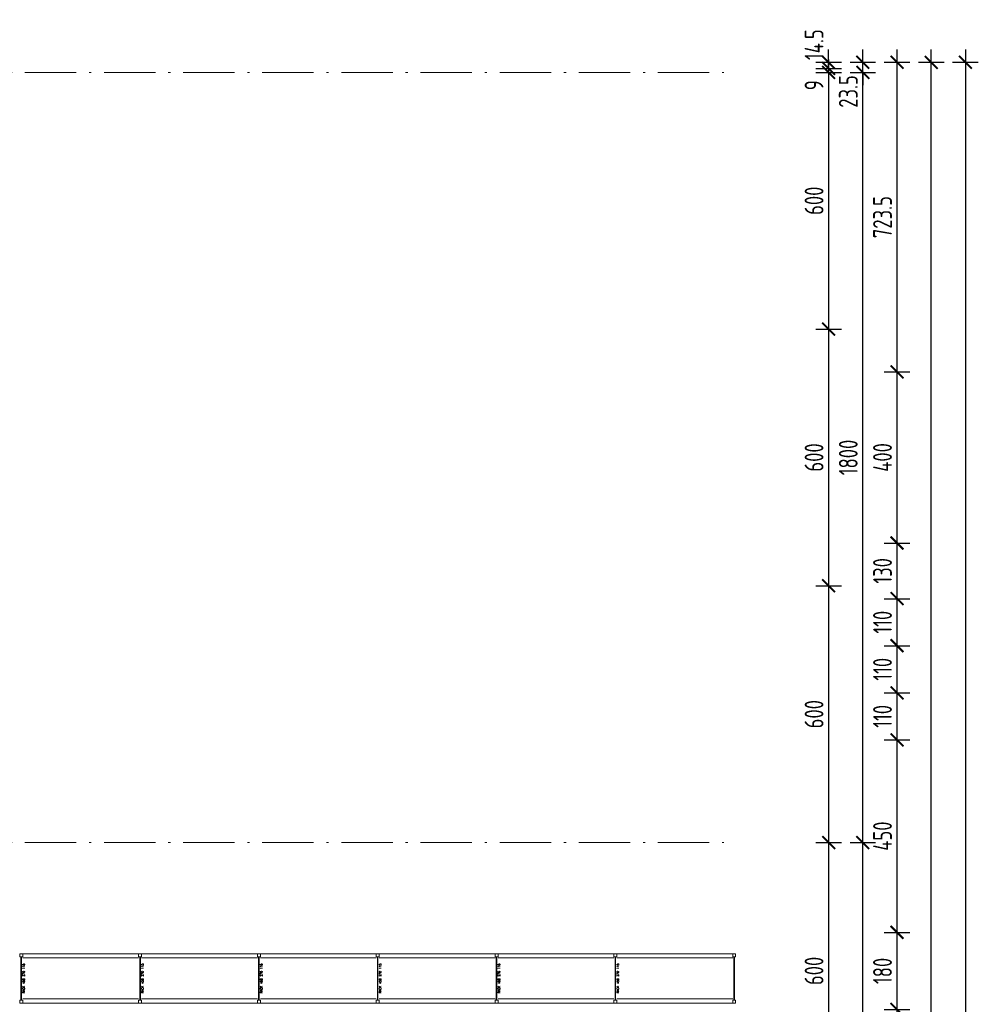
# Model space of a CAD drawing. Extents: x 153948 to 285449, y -89387 to -60195.
# Tile 88 of 108: x 261583 to 263824, y -77018 to -74716. Entities that reach past the tile are written whole.
import ezdxf

# ---------------------------------------------------------------- set-up
doc = ezdxf.new("R2010")
doc.units = 0
doc.header["$LTSCALE"] = 100
doc.header["$MEASUREMENT"] = 0
doc.header["$PDMODE"] = 1
doc.linetypes.add('ACAD_ISO10W100', pattern=[18.5, 12, -3, 0.5, -3])
doc.layers.get('0').update_dxf_attribs({"linetype": 'CONTINUOUS'})
doc.layers.get('DEFPOINTS').update_dxf_attribs({"linetype": 'CONTINUOUS'})
doc.layers.add('OSIE', color=8, linetype='ACAD_ISO10W100', lineweight=15)
doc.layers.add('RS REGAŁY', color=7, linetype='CONTINUOUS', lineweight=13)
doc.layers.add('WYMIARY', color=1, linetype='CONTINUOUS')
doc.styles.get("Standard").update_dxf_attribs({"font": 'txt.shx'})
doc.styles.add('STYLE2', font='isocp.shx', dxfattribs={"width": 0.8})
doc.dimstyles.new('KRESKI_100', dxfattribs={"dimscale": 20, "dimtxt": 2.2, "dimasz": 1.5, "dimexe": 1.5, "dimexo": 1.5, "dimgap": 0.6, "dimtad": 1, "dimdec": 1, "dimrnd": 0.5, "dimdsep": 46, "dimtxsty": 'STYLE2', "dimblk1": 'ARCHTICK', "dimblk2": 'ARCHTICK', "dimsah": 1, "dimcen": 2.5, "dimdle": 1.5, "dimclrd": 10, "dimclre": 10, "dimclrt": 15, "dimadec": 0, "dimazin": 0, "dimtfac": 1, "dimtdec": 1, "dimtmove": 1, "dimatfit": 3, "dimldrblk": 'ARCHTICK', "dimfxl": 1.5, "dimfxlon": 1, "dimtolj": 1, "dimtzin": 0, "dimarcsym": 0})

# ---------------------------------------------------------------- blocks, each defined once
blk = doc.blocks.new('_ARCHTICK')
at = {"color": 0, "linetype": 'ByBlock', "const_width": 0.15}
blk.add_lwpolyline([(-0.5, -0.5), (0.5, 0.5)], dxfattribs=at)
blk = doc.blocks.new('*D240')
at = {"layer": 'DEFPOINTS', "color": 0, "ltscale": 0.1, "transparency": 16777216}
for p in [(260307.9, -74816), (260307.9, -85703), (263794.3, -85703)]:
    blk.add_point(p, dxfattribs=at)
at = {"layer": 'WYMIARY', "color": 10, "lineweight": -2, "ltscale": 0.1, "transparency": 16777216}
for p, q in [((263794.3, -74786), (263794.3, -85733)), ((263764.3, -74816), (263824.3, -74816)), ((263764.3, -85703), (263824.3, -85703))]:
    blk.add_line(p, q, dxfattribs=at)
at = {"layer": 'WYMIARY', "color": 10, "lineweight": -2, "ltscale": 0.1, "transparency": 16777216, "xscale": 30, "yscale": 30, "zscale": 30}
for p, rotation in [((263794.3, -74816), 90), ((263794.3, -85703), 270)]:
    blk.add_blockref('_ARCHTICK', p, dxfattribs=dict(at, rotation=rotation))
at = {"layer": 'WYMIARY', "color": 15, "ltscale": 0.1, "transparency": 16777216, "insert": (263760.3, -80259.5), "char_height": 44, "attachment_point": 5, "rotation": 90, "style": 'STYLE2'}
blk.add_mtext('\\A1;10887', dxfattribs=at)
blk = doc.blocks.new('*D242')
at = {"layer": 'DEFPOINTS', "color": 0, "ltscale": 0.1, "transparency": 16777216}
for p in [(260307.9, -74816), (263714.3, -74816), (263634.3, -83856)]:
    blk.add_point(p, dxfattribs=at)
at = {"layer": 'WYMIARY', "color": 10, "lineweight": -2, "ltscale": 0.1, "transparency": 16777216}
for p, q in [((263714.3, -83886), (263714.3, -74786)), ((263684.3, -74816), (263744.3, -74816)), ((263684.3, -83856), (263744.3, -83856))]:
    blk.add_line(p, q, dxfattribs=at)
at = {"layer": 'WYMIARY', "color": 10, "lineweight": -2, "ltscale": 0.1, "transparency": 16777216, "xscale": 30, "yscale": 30, "zscale": 30}
for p, rotation in [((263714.3, -74816), 90), ((263714.3, -83856), 270)]:
    blk.add_blockref('_ARCHTICK', p, dxfattribs=dict(at, rotation=rotation))
at = {"layer": 'WYMIARY', "color": 15, "ltscale": 0.1, "transparency": 16777216, "insert": (263680.3, -79336), "char_height": 44, "attachment_point": 5, "rotation": 90, "style": 'STYLE2'}
blk.add_mtext('\\A1;9040', dxfattribs=at)
blk = doc.blocks.new('*D252')
at = {"layer": 'DEFPOINTS', "color": 0, "ltscale": 0.1, "transparency": 16777216}
for p in [(263554.3, -77029.5), (263634.3, -77029.5), (260307.9, -83856.1)]:
    blk.add_point(p, dxfattribs=at)
at = {"layer": 'WYMIARY', "color": 10, "lineweight": -2, "ltscale": 0.1, "transparency": 16777216}
for p, q in [((263634.3, -83886.1), (263634.3, -76999.5)), ((263604.3, -77029.5), (263664.3, -77029.5)), ((263604.3, -83856.1), (263664.3, -83856.1))]:
    blk.add_line(p, q, dxfattribs=at)
at = {"layer": 'WYMIARY', "color": 10, "lineweight": -2, "ltscale": 0.1, "transparency": 16777216, "xscale": 30, "yscale": 30, "zscale": 30}
for p, rotation in [((263634.3, -77029.5), 90), ((263634.3, -83856.1), 270)]:
    blk.add_blockref('_ARCHTICK', p, dxfattribs=dict(at, rotation=rotation))
at = {"layer": 'WYMIARY', "color": 15, "ltscale": 0.1, "transparency": 16777216, "insert": (263600.3, -80442.8), "char_height": 44, "attachment_point": 5, "rotation": 90, "style": 'STYLE2'}
blk.add_mtext('\\A1;6826.5', dxfattribs=at)
blk = doc.blocks.new('*D253')
at = {"layer": 'DEFPOINTS', "color": 0, "ltscale": 0.1, "transparency": 16777216}
for p in [(263554.3, -76849.5), (263634.3, -76849.5), (263554.3, -77029.5)]:
    blk.add_point(p, dxfattribs=at)
at = {"layer": 'WYMIARY', "color": 10, "lineweight": -2, "ltscale": 0.1, "transparency": 16777216}
for p, q in [((263634.3, -77059.5), (263634.3, -76819.5)), ((263604.3, -76849.5), (263664.3, -76849.5)), ((263604.3, -77029.5), (263664.3, -77029.5))]:
    blk.add_line(p, q, dxfattribs=at)
at = {"layer": 'WYMIARY', "color": 10, "lineweight": -2, "ltscale": 0.1, "transparency": 16777216, "xscale": 30, "yscale": 30, "zscale": 30}
for p, rotation in [((263634.3, -76849.5), 90), ((263634.3, -77029.5), 270)]:
    blk.add_blockref('_ARCHTICK', p, dxfattribs=dict(at, rotation=rotation))
at = {"layer": 'WYMIARY', "color": 15, "ltscale": 0.1, "transparency": 16777216, "insert": (263600.3, -76939.5), "char_height": 44, "attachment_point": 5, "rotation": 90, "style": 'STYLE2'}
blk.add_mtext('\\A1;180', dxfattribs=at)
blk = doc.blocks.new('*D254')
at = {"layer": 'DEFPOINTS', "color": 0, "ltscale": 0.1, "transparency": 16777216}
for p in [(263554.3, -76399.5), (263634.3, -76399.5), (259587.9, -76849.5)]:
    blk.add_point(p, dxfattribs=at)
at = {"layer": 'WYMIARY', "color": 10, "lineweight": -2, "ltscale": 0.1, "transparency": 16777216}
for p, q in [((263634.3, -76879.5), (263634.3, -76369.5)), ((263604.3, -76399.5), (263664.3, -76399.5)), ((263604.3, -76849.5), (263664.3, -76849.5))]:
    blk.add_line(p, q, dxfattribs=at)
at = {"layer": 'WYMIARY', "color": 10, "lineweight": -2, "ltscale": 0.1, "transparency": 16777216, "xscale": 30, "yscale": 30, "zscale": 30}
for p, rotation in [((263634.3, -76399.5), 90), ((263634.3, -76849.5), 270)]:
    blk.add_blockref('_ARCHTICK', p, dxfattribs=dict(at, rotation=rotation))
at = {"layer": 'WYMIARY', "color": 15, "ltscale": 0.1, "transparency": 16777216, "insert": (263600.3, -76624.5), "char_height": 44, "attachment_point": 5, "rotation": 90, "style": 'STYLE2'}
blk.add_mtext('\\A1;450', dxfattribs=at)
blk = doc.blocks.new('*D255')
at = {"layer": 'DEFPOINTS', "color": 0, "ltscale": 0.1, "transparency": 16777216}
for p in [(263554.3, -76289.5), (263634.3, -76289.5), (263554.3, -76399.5)]:
    blk.add_point(p, dxfattribs=at)
at = {"layer": 'WYMIARY', "color": 10, "lineweight": -2, "ltscale": 0.1, "transparency": 16777216}
for p, q in [((263634.3, -76429.5), (263634.3, -76259.5)), ((263604.3, -76289.5), (263664.3, -76289.5)), ((263604.3, -76399.5), (263664.3, -76399.5))]:
    blk.add_line(p, q, dxfattribs=at)
at = {"layer": 'WYMIARY', "color": 10, "lineweight": -2, "ltscale": 0.1, "transparency": 16777216, "xscale": 30, "yscale": 30, "zscale": 30}
for p, rotation in [((263634.3, -76289.5), 90), ((263634.3, -76399.5), 270)]:
    blk.add_blockref('_ARCHTICK', p, dxfattribs=dict(at, rotation=rotation))
at = {"layer": 'WYMIARY', "color": 15, "ltscale": 0.1, "transparency": 16777216, "insert": (263600.3, -76344.5), "char_height": 44, "attachment_point": 5, "rotation": 90, "style": 'STYLE2'}
blk.add_mtext('\\A1;110', dxfattribs=at)
blk = doc.blocks.new('*D256')
at = {"layer": 'DEFPOINTS', "color": 0, "ltscale": 0.1, "transparency": 16777216}
for p in [(263554.3, -76179.5), (263634.3, -76179.5), (263554.3, -76289.5)]:
    blk.add_point(p, dxfattribs=at)
at = {"layer": 'WYMIARY', "color": 10, "lineweight": -2, "ltscale": 0.1, "transparency": 16777216}
for p, q in [((263634.3, -76319.5), (263634.3, -76149.5)), ((263604.3, -76179.5), (263664.3, -76179.5)), ((263604.3, -76289.5), (263664.3, -76289.5))]:
    blk.add_line(p, q, dxfattribs=at)
at = {"layer": 'WYMIARY', "color": 10, "lineweight": -2, "ltscale": 0.1, "transparency": 16777216, "xscale": 30, "yscale": 30, "zscale": 30}
for p, rotation in [((263634.3, -76179.5), 90), ((263634.3, -76289.5), 270)]:
    blk.add_blockref('_ARCHTICK', p, dxfattribs=dict(at, rotation=rotation))
at = {"layer": 'WYMIARY', "color": 15, "ltscale": 0.1, "transparency": 16777216, "insert": (263600.3, -76234.5), "char_height": 44, "attachment_point": 5, "rotation": 90, "style": 'STYLE2'}
blk.add_mtext('\\A1;110', dxfattribs=at)
blk = doc.blocks.new('*D257')
at = {"layer": 'DEFPOINTS', "color": 0, "ltscale": 0.1, "transparency": 16777216}
for p in [(263554.3, -76069.5), (263634.3, -76069.5), (263554.3, -76179.5)]:
    blk.add_point(p, dxfattribs=at)
at = {"layer": 'WYMIARY', "color": 10, "lineweight": -2, "ltscale": 0.1, "transparency": 16777216}
for p, q in [((263634.3, -76209.5), (263634.3, -76039.5)), ((263604.3, -76069.5), (263664.3, -76069.5)), ((263604.3, -76179.5), (263664.3, -76179.5))]:
    blk.add_line(p, q, dxfattribs=at)
at = {"layer": 'WYMIARY', "color": 10, "lineweight": -2, "ltscale": 0.1, "transparency": 16777216, "xscale": 30, "yscale": 30, "zscale": 30}
for p, rotation in [((263634.3, -76069.5), 90), ((263634.3, -76179.5), 270)]:
    blk.add_blockref('_ARCHTICK', p, dxfattribs=dict(at, rotation=rotation))
at = {"layer": 'WYMIARY', "color": 15, "ltscale": 0.1, "transparency": 16777216, "insert": (263600.3, -76124.5), "char_height": 44, "attachment_point": 5, "rotation": 90, "style": 'STYLE2'}
blk.add_mtext('\\A1;110', dxfattribs=at)
blk = doc.blocks.new('*D258')
at = {"layer": 'DEFPOINTS', "color": 0, "ltscale": 0.1, "transparency": 16777216}
for p in [(263554.3, -75939.5), (263634.3, -75939.5), (263554.3, -76069.5)]:
    blk.add_point(p, dxfattribs=at)
at = {"layer": 'WYMIARY', "color": 10, "lineweight": -2, "ltscale": 0.1, "transparency": 16777216}
for p, q in [((263634.3, -76099.5), (263634.3, -75909.5)), ((263604.3, -75939.5), (263664.3, -75939.5)), ((263604.3, -76069.5), (263664.3, -76069.5))]:
    blk.add_line(p, q, dxfattribs=at)
at = {"layer": 'WYMIARY', "color": 10, "lineweight": -2, "ltscale": 0.1, "transparency": 16777216, "xscale": 30, "yscale": 30, "zscale": 30}
for p, rotation in [((263634.3, -75939.5), 90), ((263634.3, -76069.5), 270)]:
    blk.add_blockref('_ARCHTICK', p, dxfattribs=dict(at, rotation=rotation))
at = {"layer": 'WYMIARY', "color": 15, "ltscale": 0.1, "transparency": 16777216, "insert": (263600.3, -76004.5), "char_height": 44, "attachment_point": 5, "rotation": 90, "style": 'STYLE2'}
blk.add_mtext('\\A1;130', dxfattribs=at)
blk = doc.blocks.new('*D259')
at = {"layer": 'DEFPOINTS', "color": 0, "ltscale": 0.1, "transparency": 16777216}
for p in [(263554.3, -75539.5), (263634.3, -75539.5), (263554.3, -75939.5)]:
    blk.add_point(p, dxfattribs=at)
at = {"layer": 'WYMIARY', "color": 10, "lineweight": -2, "ltscale": 0.1, "transparency": 16777216}
for p, q in [((263634.3, -75969.5), (263634.3, -75509.5)), ((263604.3, -75539.5), (263664.3, -75539.5)), ((263604.3, -75939.5), (263664.3, -75939.5))]:
    blk.add_line(p, q, dxfattribs=at)
at = {"layer": 'WYMIARY', "color": 10, "lineweight": -2, "ltscale": 0.1, "transparency": 16777216, "xscale": 30, "yscale": 30, "zscale": 30}
for p, rotation in [((263634.3, -75539.5), 90), ((263634.3, -75939.5), 270)]:
    blk.add_blockref('_ARCHTICK', p, dxfattribs=dict(at, rotation=rotation))
at = {"layer": 'WYMIARY', "color": 15, "ltscale": 0.1, "transparency": 16777216, "insert": (263600.3, -75739.5), "char_height": 44, "attachment_point": 5, "rotation": 90, "style": 'STYLE2'}
blk.add_mtext('\\A1;400', dxfattribs=at)
blk = doc.blocks.new('*D260')
at = {"layer": 'DEFPOINTS', "color": 0, "ltscale": 0.1, "transparency": 16777216}
for p in [(260307.9, -74816), (263634.3, -74816), (259587.9, -75539.5)]:
    blk.add_point(p, dxfattribs=at)
at = {"layer": 'WYMIARY', "color": 10, "lineweight": -2, "ltscale": 0.1, "transparency": 16777216}
for p, q in [((263634.3, -75569.5), (263634.3, -74786)), ((263604.3, -74816), (263664.3, -74816)), ((263604.3, -75539.5), (263664.3, -75539.5))]:
    blk.add_line(p, q, dxfattribs=at)
at = {"layer": 'WYMIARY', "color": 10, "lineweight": -2, "ltscale": 0.1, "transparency": 16777216, "xscale": 30, "yscale": 30, "zscale": 30}
for p, rotation in [((263634.3, -74816), 90), ((263634.3, -75539.5), 270)]:
    blk.add_blockref('_ARCHTICK', p, dxfattribs=dict(at, rotation=rotation))
at = {"layer": 'WYMIARY', "color": 15, "ltscale": 0.1, "transparency": 16777216, "insert": (263600.3, -75177.8), "char_height": 44, "attachment_point": 5, "rotation": 90, "style": 'STYLE2'}
blk.add_mtext('\\A1;723.5', dxfattribs=at)
blk = doc.blocks.new('*D267')
at = {"layer": 'DEFPOINTS', "color": 0, "ltscale": 0.1, "transparency": 16777216}
for p in [(263474.3, -76639.5), (263554.3, -76639.5), (263474.3, -78439.5)]:
    blk.add_point(p, dxfattribs=at)
at = {"layer": 'WYMIARY', "color": 10, "lineweight": -2, "ltscale": 0.1, "transparency": 16777216}
for p, q in [((263554.3, -78469.5), (263554.3, -76609.5)), ((263524.3, -76639.5), (263584.3, -76639.5)), ((263524.3, -78439.5), (263584.3, -78439.5))]:
    blk.add_line(p, q, dxfattribs=at)
at = {"layer": 'WYMIARY', "color": 10, "lineweight": -2, "ltscale": 0.1, "transparency": 16777216, "xscale": 30, "yscale": 30, "zscale": 30}
for p, rotation in [((263554.3, -76639.5), 90), ((263554.3, -78439.5), 270)]:
    blk.add_blockref('_ARCHTICK', p, dxfattribs=dict(at, rotation=rotation))
at = {"layer": 'WYMIARY', "color": 15, "ltscale": 0.1, "transparency": 16777216, "insert": (263520.3, -77539.5), "char_height": 44, "attachment_point": 5, "rotation": 90, "style": 'STYLE2'}
blk.add_mtext('\\A1;1800', dxfattribs=at)
blk = doc.blocks.new('*D268')
at = {"layer": 'DEFPOINTS', "color": 0, "ltscale": 0.1, "transparency": 16777216}
for p in [(263474.3, -74839.5), (263554.3, -74839.5), (263474.3, -76639.5)]:
    blk.add_point(p, dxfattribs=at)
at = {"layer": 'WYMIARY', "color": 10, "lineweight": -2, "ltscale": 0.1, "transparency": 16777216}
for p, q in [((263554.3, -76669.5), (263554.3, -74809.5)), ((263524.3, -74839.5), (263584.3, -74839.5)), ((263524.3, -76639.5), (263584.3, -76639.5))]:
    blk.add_line(p, q, dxfattribs=at)
at = {"layer": 'WYMIARY', "color": 10, "lineweight": -2, "ltscale": 0.1, "transparency": 16777216, "xscale": 30, "yscale": 30, "zscale": 30}
for p, rotation in [((263554.3, -74839.5), 90), ((263554.3, -76639.5), 270)]:
    blk.add_blockref('_ARCHTICK', p, dxfattribs=dict(at, rotation=rotation))
at = {"layer": 'WYMIARY', "color": 15, "ltscale": 0.1, "transparency": 16777216, "insert": (263520.3, -75739.5), "char_height": 44, "attachment_point": 5, "rotation": 90, "style": 'STYLE2'}
blk.add_mtext('\\A1;1800', dxfattribs=at)
blk = doc.blocks.new('*D269')
at = {"layer": 'DEFPOINTS', "color": 0, "ltscale": 0.1, "transparency": 16777216}
for p in [(263474.3, -74816), (263554.3, -74816), (263474.3, -74839.5)]:
    blk.add_point(p, dxfattribs=at)
at = {"layer": 'WYMIARY', "color": 10, "lineweight": -2, "ltscale": 0.1, "transparency": 16777216}
for p, q in [((263554.3, -74816), (263554.3, -74786)), ((263524.3, -74816), (263584.3, -74816)), ((263554.3, -74839.5), (263554.3, -74816)), ((263524.3, -74839.5), (263584.3, -74839.5)), ((263554.3, -74839.5), (263554.3, -74869.5))]:
    blk.add_line(p, q, dxfattribs=at)
at = {"layer": 'WYMIARY', "color": 10, "lineweight": -2, "ltscale": 0.1, "transparency": 16777216, "xscale": 30, "yscale": 30, "zscale": 30}
for p, rotation in [((263554.3, -74816), 270), ((263554.3, -74839.5), 90)]:
    blk.add_blockref('_ARCHTICK', p, dxfattribs=dict(at, rotation=rotation))
at = {"layer": 'WYMIARY', "color": 15, "ltscale": 0.1, "transparency": 16777216, "insert": (263520.3, -74884.2), "char_height": 44, "attachment_point": 5, "rotation": 90, "style": 'STYLE2'}
blk.add_mtext('\\A1;23.5', dxfattribs=at)
blk = doc.blocks.new('*D270')
at = {"layer": 'DEFPOINTS', "color": 0, "ltscale": 0.1, "transparency": 16777216}
for p in [(260267.4, -74830.5), (260307.9, -74816), (263474.3, -74830.5)]:
    blk.add_point(p, dxfattribs=at)
at = {"layer": 'WYMIARY', "color": 10, "lineweight": -2, "ltscale": 0.1, "transparency": 16777216}
for p, q in [((263474.3, -74816), (263474.3, -74786)), ((263444.3, -74816), (263504.3, -74816)), ((263444.3, -74830.5), (263504.3, -74830.5)), ((263474.3, -74816), (263474.3, -74830.5)), ((263474.3, -74830.5), (263474.3, -74860.5))]:
    blk.add_line(p, q, dxfattribs=at)
at = {"layer": 'WYMIARY', "color": 10, "lineweight": -2, "ltscale": 0.1, "transparency": 16777216, "xscale": 30, "yscale": 30, "zscale": 30}
for p, rotation in [((263474.3, -74816), 270), ((263474.3, -74830.5), 90)]:
    blk.add_blockref('_ARCHTICK', p, dxfattribs=dict(at, rotation=rotation))
at = {"layer": 'WYMIARY', "color": 15, "ltscale": 0.1, "transparency": 16777216, "insert": (263440.3, -74774.7), "char_height": 44, "attachment_point": 5, "rotation": 90, "style": 'STYLE2'}
blk.add_mtext('\\A1;14.5', dxfattribs=at)
blk = doc.blocks.new('*D271')
at = {"layer": 'DEFPOINTS', "color": 0, "ltscale": 0.1, "transparency": 16777216}
for p in [(260267.4, -74830.5), (263394.3, -74839.5), (263474.3, -74839.5)]:
    blk.add_point(p, dxfattribs=at)
at = {"layer": 'WYMIARY', "color": 10, "lineweight": -2, "ltscale": 0.1, "transparency": 16777216}
for p, q in [((263474.3, -74830.5), (263474.3, -74800.5)), ((263444.3, -74830.5), (263504.3, -74830.5)), ((263474.3, -74830.5), (263474.3, -74839.5)), ((263444.3, -74839.5), (263504.3, -74839.5)), ((263474.3, -74839.5), (263474.3, -74869.5))]:
    blk.add_line(p, q, dxfattribs=at)
at = {"layer": 'WYMIARY', "color": 10, "lineweight": -2, "ltscale": 0.1, "transparency": 16777216, "xscale": 30, "yscale": 30, "zscale": 30}
for p, rotation in [((263474.3, -74830.5), 270), ((263474.3, -74839.5), 90)]:
    blk.add_blockref('_ARCHTICK', p, dxfattribs=dict(at, rotation=rotation))
at = {"layer": 'WYMIARY', "color": 15, "ltscale": 0.1, "transparency": 16777216, "insert": (263440.3, -74869.5), "char_height": 44, "attachment_point": 5, "rotation": 90, "style": 'STYLE2'}
blk.add_mtext('\\A1;9', dxfattribs=at)
blk = doc.blocks.new('*D272')
at = {"layer": 'DEFPOINTS', "color": 0, "ltscale": 0.1, "transparency": 16777216}
for p in [(263394.3, -74839.5), (263394.3, -75439.5), (263474.3, -75439.5)]:
    blk.add_point(p, dxfattribs=at)
at = {"layer": 'WYMIARY', "color": 10, "lineweight": -2, "ltscale": 0.1, "transparency": 16777216}
for p, q in [((263474.3, -74809.5), (263474.3, -75469.5)), ((263444.3, -74839.5), (263504.3, -74839.5)), ((263444.3, -75439.5), (263504.3, -75439.5))]:
    blk.add_line(p, q, dxfattribs=at)
at = {"layer": 'WYMIARY', "color": 10, "lineweight": -2, "ltscale": 0.1, "transparency": 16777216, "xscale": 30, "yscale": 30, "zscale": 30}
for p, rotation in [((263474.3, -74839.5), 90), ((263474.3, -75439.5), 270)]:
    blk.add_blockref('_ARCHTICK', p, dxfattribs=dict(at, rotation=rotation))
at = {"layer": 'WYMIARY', "color": 15, "ltscale": 0.1, "transparency": 16777216, "insert": (263440.3, -75139.5), "char_height": 44, "attachment_point": 5, "rotation": 90, "style": 'STYLE2'}
blk.add_mtext('\\A1;600', dxfattribs=at)
blk = doc.blocks.new('*D273')
at = {"layer": 'DEFPOINTS', "color": 0, "ltscale": 0.1, "transparency": 16777216}
for p in [(263394.3, -75439.5), (263394.3, -76039.5), (263474.3, -76039.5)]:
    blk.add_point(p, dxfattribs=at)
at = {"layer": 'WYMIARY', "color": 10, "lineweight": -2, "ltscale": 0.1, "transparency": 16777216}
for p, q in [((263474.3, -75409.5), (263474.3, -76069.5)), ((263444.3, -75439.5), (263504.3, -75439.5)), ((263444.3, -76039.5), (263504.3, -76039.5))]:
    blk.add_line(p, q, dxfattribs=at)
at = {"layer": 'WYMIARY', "color": 10, "lineweight": -2, "ltscale": 0.1, "transparency": 16777216, "xscale": 30, "yscale": 30, "zscale": 30}
for p, rotation in [((263474.3, -75439.5), 90), ((263474.3, -76039.5), 270)]:
    blk.add_blockref('_ARCHTICK', p, dxfattribs=dict(at, rotation=rotation))
at = {"layer": 'WYMIARY', "color": 15, "ltscale": 0.1, "transparency": 16777216, "insert": (263440.3, -75739.5), "char_height": 44, "attachment_point": 5, "rotation": 90, "style": 'STYLE2'}
blk.add_mtext('\\A1;600', dxfattribs=at)
blk = doc.blocks.new('*D274')
at = {"layer": 'DEFPOINTS', "color": 0, "ltscale": 0.1, "transparency": 16777216}
for p in [(263394.3, -76039.5), (263394.3, -76639.5), (263474.3, -76639.5)]:
    blk.add_point(p, dxfattribs=at)
at = {"layer": 'WYMIARY', "color": 10, "lineweight": -2, "ltscale": 0.1, "transparency": 16777216}
for p, q in [((263474.3, -76009.5), (263474.3, -76669.5)), ((263444.3, -76039.5), (263504.3, -76039.5)), ((263444.3, -76639.5), (263504.3, -76639.5))]:
    blk.add_line(p, q, dxfattribs=at)
at = {"layer": 'WYMIARY', "color": 10, "lineweight": -2, "ltscale": 0.1, "transparency": 16777216, "xscale": 30, "yscale": 30, "zscale": 30}
for p, rotation in [((263474.3, -76039.5), 90), ((263474.3, -76639.5), 270)]:
    blk.add_blockref('_ARCHTICK', p, dxfattribs=dict(at, rotation=rotation))
at = {"layer": 'WYMIARY', "color": 15, "ltscale": 0.1, "transparency": 16777216, "insert": (263440.3, -76339.5), "char_height": 44, "attachment_point": 5, "rotation": 90, "style": 'STYLE2'}
blk.add_mtext('\\A1;600', dxfattribs=at)
blk = doc.blocks.new('*D275')
at = {"layer": 'DEFPOINTS', "color": 0, "ltscale": 0.1, "transparency": 16777216}
for p in [(263394.3, -76639.5), (263394.3, -77239.5), (263474.3, -77239.5)]:
    blk.add_point(p, dxfattribs=at)
at = {"layer": 'WYMIARY', "color": 10, "lineweight": -2, "ltscale": 0.1, "transparency": 16777216}
for p, q in [((263474.3, -76609.5), (263474.3, -77269.5)), ((263444.3, -76639.5), (263504.3, -76639.5)), ((263444.3, -77239.5), (263504.3, -77239.5))]:
    blk.add_line(p, q, dxfattribs=at)
at = {"layer": 'WYMIARY', "color": 10, "lineweight": -2, "ltscale": 0.1, "transparency": 16777216, "xscale": 30, "yscale": 30, "zscale": 30}
for p, rotation in [((263474.3, -76639.5), 90), ((263474.3, -77239.5), 270)]:
    blk.add_blockref('_ARCHTICK', p, dxfattribs=dict(at, rotation=rotation))
at = {"layer": 'WYMIARY', "color": 15, "ltscale": 0.1, "transparency": 16777216, "insert": (263440.3, -76939.5), "char_height": 44, "attachment_point": 5, "rotation": 90, "style": 'STYLE2'}
blk.add_mtext('\\A1;600', dxfattribs=at)
blk = doc.blocks.new('RACK 450 270 115')
at = {"color": 1}
for p, q in [((2.75, 108), (2.75, 7)), ((4.25, 108), (4.25, 7)), ((7, 115), (277.8, 115)), ((7, 105.5), (277.8, 105.5)), ((7, 9.5), (277.8, 9.5)), ((7, 0), (277.8, 0))]:
    blk.add_line(p, q, dxfattribs=at)
for points in [[(0, 108), (7, 108), (7, 115), (0, 115)], [(0, 0), (7, 0), (7, 7), (0, 7)]]:
    blk.add_lwpolyline(points, close=True, dxfattribs=at)
at = {"color": 1, "insert": (9.25, 57.5), "char_height": 5, "width": 101, "attachment_point": 5, "rotation": 90}
blk.add_mtext('RACK 450 270 115', dxfattribs=at)
blk = doc.blocks.new('NOGA RACK 450 007 115')
at = {"color": 1}
for p, q in [((2.75, 108), (2.75, 7)), ((4.25, 108), (4.25, 7))]:
    blk.add_line(p, q, dxfattribs=at)
for points in [[(0, 108), (7, 108), (7, 115), (0, 115)], [(0, 0), (7, 0), (7, 7), (0, 7)]]:
    blk.add_lwpolyline(points, close=True, dxfattribs=at)

msp = doc.modelspace()

# ---------------------------------------------------------------- linework, layer by layer
at = {"layer": 'OSIE', "ltscale": 0.1}
for p, q in [((247720.4, -74839.55), (263229.19, -74839.55)), ((247720.4, -76639.55), (263229.19, -76639.55))]:
    msp.add_line(p, q, dxfattribs=at)

# ---------------------------------------------------------------- block references
at = {"layer": 'RS REGAŁY'}
for name, p in [('RACK 450 270 115', (261583.21, -77014.55)), ('RACK 450 270 115', (261861.01, -77014.55)), ('RACK 450 270 115', (262138.81, -77014.55)), ('RACK 450 270 115', (262416.61, -77014.55)), ('RACK 450 270 115', (262694.41, -77014.55)), ('RACK 450 270 115', (262972.21, -77014.55)), ('NOGA RACK 450 007 115', (263250.01, -77014.55))]:
    msp.add_blockref(name, p, dxfattribs=at)

# ---------------------------------------------------------------- dimensions: what is measured, and where the dimension line sits
at = {"layer": 'WYMIARY', "ltscale": 0.1}
for base, p1, p2, picture, middle in [((263474.26, -74830.55), (260307.9, -74816.05), (260267.4, -74830.55), '*D270', (263474.26, -74774.68)), ((263554.26, -74816.05), (263474.26, -74839.55), (263474.26, -74816.05), '*D269', (263554.26, -74884.18)), ((263474.26, -74839.55), (260267.4, -74830.55), (263394.26, -74839.55), '*D271', (263474.26, -74869.55))]:
    dim = msp.add_linear_dim(base=base, p1=p1, p2=p2, angle=90, dimstyle='KRESKI_100', dxfattribs=at)
    dim.commit()
    dim.dimension.update_dxf_attribs({"geometry": picture, "text_midpoint": middle, "dimtype": 160})
for base, p1, p2, picture, middle in [((263634.26, -74816.05), (259587.9, -75539.55), (260307.9, -74816.05), '*D260', (263600.26, -75177.8)), ((263794.26, -85703.05), (260307.9, -74816.05), (260307.9, -85703.05), '*D240', (263760.26, -80259.55)), ((263714.26, -74816.05), (263634.26, -83856.05), (260307.9, -74816.05), '*D242', (263680.26, -79336.05)), ((263474.26, -75439.55), (263394.26, -74839.55), (263394.26, -75439.55), '*D272', (263440.26, -75139.55)), ((263554.26, -74839.55), (263474.26, -76639.55), (263474.26, -74839.55), '*D268', (263520.26, -75739.55)), ((263474.26, -76039.55), (263394.26, -75439.55), (263394.26, -76039.55), '*D273', (263440.26, -75739.55)), ((263634.26, -75539.55), (263554.26, -75939.55), (263554.26, -75539.55), '*D259', (263600.26, -75739.55)), ((263634.26, -75939.55), (263554.26, -76069.55), (263554.26, -75939.55), '*D258', (263600.26, -76004.55)), ((263474.26, -76639.55), (263394.26, -76039.55), (263394.26, -76639.55), '*D274', (263440.26, -76339.55)), ((263634.26, -76069.55), (263554.26, -76179.55), (263554.26, -76069.55), '*D257', (263600.26, -76124.55)), ((263634.26, -76179.55), (263554.26, -76289.55), (263554.26, -76179.55), '*D256', (263600.26, -76234.55)), ((263634.26, -76289.55), (263554.26, -76399.55), (263554.26, -76289.55), '*D255', (263600.26, -76344.55)), ((263634.26, -76399.55), (259587.9, -76849.55), (263554.26, -76399.55), '*D254', (263600.26, -76624.55)), ((263474.26, -77239.55), (263394.26, -76639.55), (263394.26, -77239.55), '*D275', (263440.26, -76939.55)), ((263554.26, -76639.55), (263474.26, -78439.55), (263474.26, -76639.55), '*D267', (263520.26, -77539.55)), ((263634.26, -76849.55), (263554.26, -77029.55), (263554.26, -76849.55), '*D253', (263600.26, -76939.55)), ((263634.2643, -77029.5458), (260307.9035, -83856.1042), (263554.2643, -77029.5458), '*D252', (263600.26, -80442.825))]:
    dim = msp.add_linear_dim(base=base, p1=p1, p2=p2, angle=90, dimstyle='KRESKI_100', dxfattribs=at)
    dim.commit()
    dim.dimension.update_dxf_attribs({"geometry": picture, "text_midpoint": middle})

doc.saveas('drawing.dxf')
